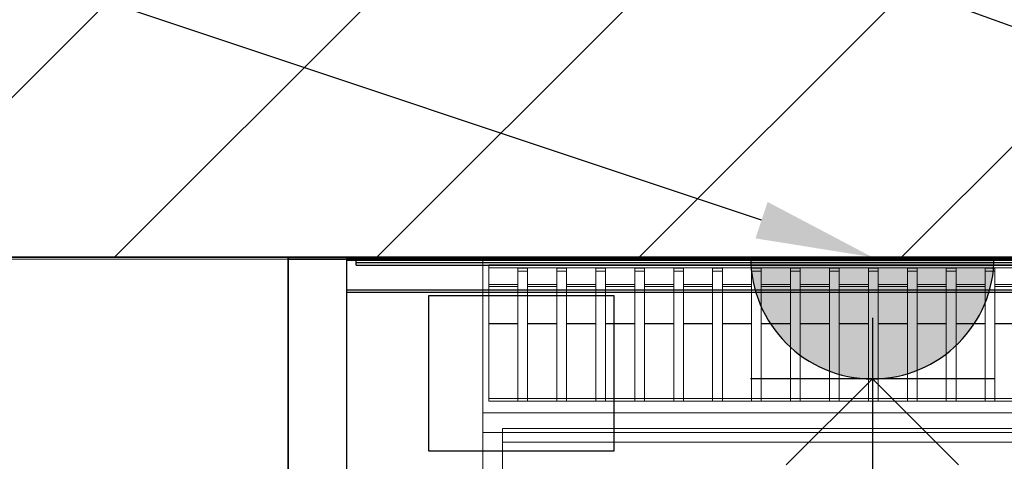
# Model space of a CAD drawing. Header units: millimetres. Extents: x -380244 to 257841, y -4400 to 11650.
# Tile 38 of 140: x 4764 to 5270, y 1475 to 1702. Entities that reach past the tile are written whole.
import ezdxf
from ezdxf import colors
from ezdxf.entities.mleader import LeaderData, LeaderLine
from ezdxf.math import Vec2, Vec3

# ---------------------------------------------------------------- set-up
doc = ezdxf.new("R2010")
doc.units = ezdxf.units.MM
for name, color, linetype in [('Equip2D', 250, 'Continuous'), ('EquipAnnot', 5, 'Continuous'), ('Обмер', 6, 'Continuous'), ('Привязки Вент', 102, 'Continuous'), ('Привязки Вода', 5, 'Continuous'), ('Привязки Электр', 1, 'Continuous'), ('Привязки Электр2', 1, 'Continuous')]:
    doc.layers.add(name, color=color, linetype=linetype)
doc.layers.add('Equip3D_hood', color=7, linetype='Continuous', transparency=0.5)
doc.styles.add('GOST прямой', font='isocpeur.ttf', dxfattribs={"height": 2.5})
doc.styles.add('Выноски', font='isocpeur.ttf', dxfattribs={"height": 2.5})
doc.styles.add('Для Розеток', font='isocpeur.ttf', dxfattribs={"width": 0.8, "height": 2.5})
doc.styles.add('Размеры', font='txt.shx', dxfattribs={"height": 2.5})
doc.dimstyles.new('Main', dxfattribs={"dimscale": 0, "dimtxt": 2.5, "dimasz": 1, "dimexe": 1.25, "dimexo": 0.625, "dimtad": 1, "dimdec": 1, "dimrnd": 0.5, "dimtxsty": 'Размеры', "dimblk": 'OBLIQUE', "dimcen": 2.5, "dimadec": 0, "dimazin": 0, "dimtfac": 1, "dimtdec": 1, "dimtmove": 1, "dimatfit": 2, "dimfxl": 1, "dimarcsym": 0})

# ---------------------------------------------------------------- blocks, each defined once
blk = doc.blocks.new('A$C1cccda70')
at = {"color": 0, "linetype": 'Continuous', "lineweight": 0}
for p, q in [((0, 0), (1390, 0)), ((1390, -1), (0, -1)), ((1390, 0), (1390, -1)), ((1390, -1), (1390, -700))]:
    blk.add_line(p, q, dxfattribs=at)
blk = doc.blocks.new('ec_131924')
at = {"layer": 'Equip2D'}
blk.add_blockref('A$C1cccda70', (0, 0), dxfattribs=at)
at = {"layer": 'EquipAnnot', "style": 'GOST прямой', "flags": 1}
for tag, p in [('НАИМЕНОВАНИЕ', (0, 0)), ('ОПИСАНИЕ', (0, -4.75)), ('РАЗМЕРЫ', (0, -9.5)), ('МОЩНОСТЬ', (0, -14.25)), ('НАПРЯЖЕНИЕ', (0, -19))]:
    blk.add_attdef(tag, p, '', height=2.5, dxfattribs=at)
at = {"layer": 'EquipAnnot', "style": 'GOST прямой'}
blk.add_attdef('НОМЕР', (699.29, -796.34), '', height=2.5, dxfattribs=at)
blk = doc.blocks.new('A$Cdcd7b8c4')
at = {"color": 0, "linetype": 'Continuous', "lineweight": 0}
for p, q in [((-122.28, 203.32), (-122.28, 203.32)), ((-122.28, 203.32), (-122.28, -446.68)), ((-122.28, 203.32), (277.72, 203.32)), ((-122.28, 123.32), (-122.28, 203.32)), ((-119.31, 199.32), (275.69, 199.32)), ((-119.31, 199.32), (-119.31, 189.32)), ((275.69, 197.78), (-119.31, 197.78)), ((-104.31, 197.65), (-99.31, 197.65)), ((-104.31, 189.32), (-104.31, 197.65)), ((-99.31, 197.65), (-99.31, 189.32)), ((-84.31, 197.65), (-79.31, 197.65)), ((-84.31, 189.32), (-84.31, 197.65)), ((-79.31, 197.65), (-79.31, 189.32)), ((-64.31, 189.32), (-64.31, 197.65)), ((-64.31, 197.65), (-59.31, 197.65)), ((-59.31, 197.65), (-59.31, 189.32)), ((-44.31, 189.32), (-44.31, 197.65)), ((-44.31, 197.65), (-39.31, 197.65)), ((-39.31, 197.65), (-39.31, 189.32)), ((-24.31, 189.32), (-24.31, 197.65)), ((-24.31, 197.65), (-19.31, 197.65)), ((-19.31, 197.65), (-19.31, 189.32)), ((-4.31, 189.32), (-4.31, 197.65)), ((-4.31, 197.65), (0.69, 197.65)), ((0.69, 197.65), (0.69, 189.32)), ((15.69, 189.32), (15.69, 197.65)), ((15.69, 197.65), (20.69, 197.65)), ((20.69, 197.65), (20.69, 189.32)), ((35.69, 189.32), (35.69, 197.65)), ((35.69, 197.65), (40.69, 197.65)), ((40.69, 197.65), (40.69, 189.32)), ((55.69, 189.32), (55.69, 197.65)), ((55.69, 197.65), (60.69, 197.65)), ((60.69, 197.65), (60.69, 189.32)), ((75.69, 189.32), (75.69, 197.65)), ((75.69, 197.65), (80.69, 197.65)), ((80.69, 197.65), (80.69, 189.32)), ((95.69, 189.32), (95.69, 197.65)), ((95.69, 197.65), (100.69, 197.65)), ((100.69, 197.65), (100.69, 189.32)), ((115.69, 189.32), (115.69, 197.65)), ((115.69, 197.65), (120.69, 197.65)), ((120.69, 197.65), (120.69, 189.32)), ((135.69, 189.32), (135.69, 197.65)), ((135.69, 197.65), (140.69, 197.65)), ((140.69, 197.65), (140.69, 189.32)), ((-99.31, 196.12), (-104.31, 196.12)), ((-79.31, 196.12), (-84.31, 196.12)), ((-59.31, 196.12), (-64.31, 196.12)), ((-39.31, 196.12), (-44.31, 196.12)), ((-19.31, 196.12), (-24.31, 196.12)), ((0.69, 196.12), (-4.31, 196.12)), ((20.69, 196.12), (15.69, 196.12)), ((40.69, 196.12), (35.69, 196.12)), ((60.69, 196.12), (55.69, 196.12)), ((80.69, 196.12), (75.69, 196.12)), ((100.69, 196.12), (95.69, 196.12)), ((120.69, 196.12), (115.69, 196.12)), ((140.69, 196.12), (135.69, 196.12)), ((-119.31, 189.32), (-119.31, 169.32)), ((-119.31, 189.32), (-104.31, 189.32)), ((-119.31, 188.32), (-104.31, 188.32)), ((-104.31, 169.32), (-104.31, 189.32)), ((-99.31, 189.32), (-99.31, 169.32)), ((-99.31, 189.32), (-84.31, 189.32)), ((-99.31, 188.32), (-84.31, 188.32)), ((-84.31, 169.32), (-84.31, 189.32)), ((-79.31, 189.32), (-64.31, 189.32)), ((-79.31, 189.32), (-79.31, 169.32)), ((-79.31, 188.32), (-64.31, 188.32)), ((-64.31, 169.32), (-64.31, 189.32)), ((-59.31, 189.32), (-44.31, 189.32)), ((-59.31, 189.32), (-59.31, 169.32)), ((-59.31, 188.32), (-44.31, 188.32)), ((-44.31, 169.32), (-44.31, 189.32)), ((-39.31, 189.32), (-24.31, 189.32)), ((-39.31, 189.32), (-39.31, 169.32)), ((-39.31, 188.32), (-24.31, 188.32)), ((-24.31, 169.32), (-24.31, 189.32)), ((-19.31, 189.32), (-4.31, 189.32)), ((-19.31, 189.32), (-19.31, 169.32)), ((-19.31, 188.32), (-4.31, 188.32)), ((-4.31, 169.32), (-4.31, 189.32)), ((0.69, 189.32), (15.69, 189.32)), ((0.69, 189.32), (0.69, 169.32)), ((0.69, 188.32), (15.69, 188.32)), ((15.69, 169.32), (15.69, 189.32)), ((20.69, 189.32), (35.69, 189.32)), ((20.69, 189.32), (20.69, 169.32)), ((20.69, 188.32), (35.69, 188.32)), ((35.69, 169.32), (35.69, 189.32)), ((40.69, 189.32), (55.69, 189.32)), ((40.69, 189.32), (40.69, 169.32)), ((40.69, 188.32), (55.69, 188.32)), ((55.69, 169.32), (55.69, 189.32)), ((60.69, 189.32), (75.69, 189.32)), ((60.69, 189.32), (60.69, 169.32)), ((60.69, 188.32), (75.69, 188.32)), ((75.69, 169.32), (75.69, 189.32)), ((80.69, 189.32), (95.69, 189.32)), ((80.69, 189.32), (80.69, 169.32)), ((80.69, 188.32), (95.69, 188.32)), ((95.69, 169.32), (95.69, 189.32)), ((100.69, 189.32), (115.69, 189.32)), ((100.69, 189.32), (100.69, 169.32)), ((100.69, 188.32), (115.69, 188.32)), ((115.69, 169.32), (115.69, 189.32)), ((120.69, 189.32), (135.69, 189.32)), ((120.69, 189.32), (120.69, 169.32)), ((120.69, 188.32), (135.69, 188.32)), ((135.69, 169.32), (135.69, 189.32)), ((140.69, 189.32), (155.69, 189.32)), ((140.69, 189.32), (140.69, 169.32)), ((140.69, 188.32), (155.69, 188.32)), ((-119.31, 169.32), (-119.31, 129.32)), ((-119.31, 169.32), (-104.31, 169.32)), ((-119.31, 169.12), (-104.31, 169.12)), ((-104.31, 129.32), (-104.31, 169.32)), ((-99.31, 169.32), (-99.31, 129.32)), ((-99.31, 169.32), (-84.31, 169.32)), ((-99.31, 169.12), (-84.31, 169.12)), ((-84.31, 129.32), (-84.31, 169.32)), ((-79.31, 169.32), (-79.31, 129.32)), ((-79.31, 169.32), (-64.31, 169.32)), ((-79.31, 169.12), (-64.31, 169.12)), ((-64.31, 129.32), (-64.31, 169.32)), ((-59.31, 169.32), (-59.31, 129.32)), ((-59.31, 169.32), (-44.31, 169.32)), ((-59.31, 169.12), (-44.31, 169.12)), ((-44.31, 129.32), (-44.31, 169.32)), ((-39.31, 169.32), (-39.31, 129.32)), ((-39.31, 169.32), (-24.31, 169.32)), ((-39.31, 169.12), (-24.31, 169.12)), ((-24.31, 129.32), (-24.31, 169.32)), ((-19.31, 169.32), (-19.31, 129.32)), ((-19.31, 169.32), (-4.31, 169.32)), ((-19.31, 169.12), (-4.31, 169.12)), ((-4.31, 129.32), (-4.31, 169.32)), ((0.69, 169.32), (0.69, 129.32)), ((0.69, 169.32), (15.69, 169.32)), ((0.69, 169.12), (15.69, 169.12)), ((15.69, 129.32), (15.69, 169.32)), ((20.69, 169.32), (20.69, 129.32)), ((20.69, 169.32), (35.69, 169.32)), ((20.69, 169.12), (35.69, 169.12)), ((35.69, 129.32), (35.69, 169.32)), ((40.69, 169.32), (40.69, 129.32)), ((40.69, 169.32), (55.69, 169.32)), ((40.69, 169.12), (55.69, 169.12)), ((55.69, 129.32), (55.69, 169.32)), ((60.69, 169.32), (60.69, 129.32)), ((60.69, 169.32), (75.69, 169.32)), ((60.69, 169.12), (75.69, 169.12)), ((75.69, 129.32), (75.69, 169.32)), ((80.69, 169.32), (80.69, 129.32)), ((80.69, 169.32), (95.69, 169.32)), ((80.69, 169.12), (95.69, 169.12)), ((95.69, 129.32), (95.69, 169.32)), ((100.69, 169.32), (100.69, 129.32)), ((100.69, 169.32), (115.69, 169.32)), ((100.69, 169.12), (115.69, 169.12)), ((115.69, 129.32), (115.69, 169.32)), ((120.69, 169.32), (120.69, 129.32)), ((120.69, 169.32), (135.69, 169.32)), ((120.69, 169.12), (135.69, 169.12)), ((135.69, 129.32), (135.69, 169.32)), ((140.69, 169.32), (140.69, 129.32)), ((140.69, 169.32), (155.69, 169.32)), ((140.69, 169.12), (155.69, 169.12)), ((-119.31, 130.72), (-104.31, 130.72)), ((-119.31, 129.32), (-104.31, 129.32)), ((-104.31, 130.72), (-99.31, 130.72)), ((-99.31, 129.32), (-104.31, 129.32)), ((-99.31, 130.72), (-84.31, 130.72)), ((-99.31, 129.32), (-84.31, 129.32)), ((-84.31, 130.72), (-79.31, 130.72)), ((-79.31, 129.32), (-84.31, 129.32)), ((-79.31, 130.72), (-64.31, 130.72)), ((-79.31, 129.32), (-64.31, 129.32)), ((-64.31, 130.72), (-59.31, 130.72)), ((-59.31, 129.32), (-64.31, 129.32)), ((-59.31, 130.72), (-44.31, 130.72)), ((-59.31, 129.32), (-44.31, 129.32)), ((-44.31, 130.72), (-39.31, 130.72)), ((-39.31, 129.32), (-44.31, 129.32)), ((-39.31, 130.72), (-24.31, 130.72)), ((-39.31, 129.32), (-24.31, 129.32)), ((-24.31, 130.72), (-19.31, 130.72)), ((-19.31, 129.32), (-24.31, 129.32)), ((-19.31, 130.72), (-4.31, 130.72)), ((-19.31, 129.32), (-4.31, 129.32)), ((-4.31, 130.72), (0.69, 130.72)), ((0.69, 129.32), (-4.31, 129.32)), ((0.69, 130.72), (15.69, 130.72)), ((0.69, 129.32), (15.69, 129.32)), ((15.69, 130.72), (20.69, 130.72)), ((20.69, 129.32), (15.69, 129.32)), ((20.69, 130.72), (35.69, 130.72)), ((20.69, 129.32), (35.69, 129.32)), ((35.69, 130.72), (40.69, 130.72)), ((40.69, 129.32), (35.69, 129.32)), ((40.69, 130.72), (55.69, 130.72)), ((40.69, 129.32), (55.69, 129.32)), ((55.69, 130.72), (60.69, 130.72)), ((60.69, 129.32), (55.69, 129.32)), ((60.69, 130.72), (75.69, 130.72)), ((60.69, 129.32), (75.69, 129.32)), ((75.69, 130.72), (80.69, 130.72)), ((80.69, 129.32), (75.69, 129.32)), ((80.69, 130.72), (95.69, 130.72)), ((80.69, 129.32), (95.69, 129.32)), ((95.69, 130.72), (100.69, 130.72)), ((100.69, 129.32), (95.69, 129.32)), ((100.69, 130.72), (115.69, 130.72)), ((100.69, 129.32), (115.69, 129.32)), ((115.69, 130.72), (120.69, 130.72)), ((120.69, 129.32), (115.69, 129.32)), ((120.69, 130.72), (135.69, 130.72)), ((120.69, 129.32), (135.69, 129.32)), ((135.69, 130.72), (140.69, 130.72)), ((140.69, 129.32), (135.69, 129.32)), ((140.69, 130.72), (155.69, 130.72)), ((140.69, 129.32), (155.69, 129.32)), ((-122.28, 123.32), (277.72, 123.32)), ((-122.28, 113.32), (-122.28, 123.32)), ((-122.28, 113.32), (-112.28, 113.32)), ((-122.28, -476.68), (-122.28, 113.32)), ((267.72, 115.39), (-112.28, 115.39)), ((-112.28, 115.39), (-112.28, 87.1)), ((-112.28, 113.32), (267.72, 113.32)), ((-112.28, 108.32), (267.72, 108.32)), ((-112.28, 108.32), (267.72, 108.32))]:
    blk.add_line(p, q, dxfattribs=at)
blk = doc.blocks.new('Фритюр 2 ванны APFE-47_2P_PL')
at = {"layer": 'Equip2D'}
blk.add_blockref('A$Cdcd7b8c4', (122.28, -203.32, 0), dxfattribs=at)
at = {"layer": 'EquipAnnot', "style": 'GOST прямой', "flags": 1}
for tag, p in [('НАИМЕНОВАНИЕ', (0, 0)), ('ОПИСАНИЕ', (0, -237.5)), ('РАЗМЕРЫ', (0, -475)), ('МОЩНОСТЬ', (0, -712.5)), ('НАПРЯЖЕНИЕ', (0, -950)), ('ВЕС', (0, -1187.5))]:
    blk.add_attdef(tag, p, '', height=125, dxfattribs=at)
at = {"layer": 'EquipAnnot', "style": 'GOST прямой'}
blk.add_attdef('НОМЕР', (85.1, -909.49), '', height=125, dxfattribs=at)
blk = doc.blocks.new('Кайман1000х800пристен')
at = {"layer": 'Equip2D', "color": 3}
blk.add_lwpolyline([(0, 0), (1000, 0), (1000, -800), (0, -800)], close=True, dxfattribs=at)
at = {"layer": 'Equip3D_hood'}
for p, q in [((0, 0, 2435.7), (30, 0, 2435.7)), ((0, 0, 2435.7), (0, -1, 2435.7)), ((0, 0, 1935.7), (0, 0, 2435.7)), ((0, -1, 1935.7), (0, 0, 1935.7)), ((1000, 0, 1935.7), (0, 0, 1935.7)), ((30, 0, 1936.5), (30, -1, 1936.5)), ((30, 0, 1936.5), (30, 0, 2435.7)), ((30, 0, 2435.7), (30, -1, 2435.7)), ((30, 0, 1936.5), (970, 0, 1936.5)), ((35, -3, 2408.3), (35, 0, 2405.3)), ((35, 0, 2405.3), (35, 0, 2383.3)), ((35, 0, 2383.3), (35, -1.2, 2383.3)), ((35, 0, 2383.3), (965, 0, 2383.3)), ((965, 0, 2405.3), (35, 0, 2405.3)), ((30, -1, 2435.7), (0, -1, 2435.7)), ((0, -1, 2435.7), (0, -1, 1935.7)), ((0, -1, 1935.7), (1000, -1, 1935.7)), ((0, -1, 2435.7), (0, -1, 1935.7)), ((0, -156.65, 1935.7), (0, -1, 1935.7)), ((0, -1, 2435.7), (0, -800, 2435.7)), ((1000, -1, 2435.7), (0, -1, 2435.7)), ((1000, -1, 1935.7), (0, -1, 1935.7)), ((30, -0.4, 1937.71), (30, -1, 1937.71)), ((30, -0.4, 1937.71), (30, -0.4, 1936.51)), ((30, -0.4, 1936.51), (30, -1, 1936.51)), ((970, -0.4, 1936.51), (30, -0.4, 1936.51)), ((30, -0.4, 1937.71), (970, -0.4, 1937.71)), ((30, -1, 1936.5), (30, -1, 1936.51)), ((30, -1, 1937.71), (30, -1, 2435.7)), ((30, -1, 1936.51), (970, -1, 1936.51)), ((970, -1, 1937.71), (30, -1, 1937.71)), ((970, -1, 1936.5), (30, -1, 1936.5)), ((30, -1, 1937.71), (30, -1, 2419.5)), ((30, -1, 2419.5), (30, -1.8, 2419.5)), ((30, -1, 1937.71), (30, -17, 1937.71)), ((30, -1, 1936.5), (30, -1, 1936.51)), ((30, -1, 1936.51), (30, -18.2, 1936.51)), ((30, -1, 1936.5), (30, -110.7, 1936.5)), ((970, -1, 1937.71), (30, -1, 1937.71)), ((970, -1, 1936.51), (30, -1, 1936.51)), ((970, -1, 2419.5), (30, -1, 2419.5)), ((970, -1, 1936.5), (30, -1, 1936.5)), ((30, -1.8, 2419.5), (30, -1.8, 2434.9)), ((30, -1.8, 2434.9), (30, -17, 2434.9)), ((970, -1.8, 2434.9), (30, -1.8, 2434.9)), ((970, -1.8, 2419.5), (30, -1.8, 2419.5)), ((35, -1.2, 2404.8), (35, -1.2, 2383.3)), ((35, -4.2, 2407.8), (35, -1.2, 2404.8)), ((35, -1.2, 2404.8), (965, -1.2, 2404.8)), ((35, -1.2, 2383.3), (965, -1.2, 2383.3)), ((35, -4.2, 2433.3), (35, -3, 2433.3)), ((35, -3, 2433.3), (35, -3, 2408.3)), ((965, -3, 2408.3), (35, -3, 2408.3)), ((965, -3, 2433.3), (35, -3, 2433.3)), ((35, -4.2, 2433.3), (35, -4.2, 2407.8)), ((35, -4.2, 2407.8), (965, -4.2, 2407.8)), ((35, -4.2, 2433.3), (965, -4.2, 2433.3)), ((30, -17, 1937.71), (30, -17, 2434.9)), ((970, -17, 1937.71), (30, -17, 1937.71)), ((970, -17, 2434.9), (30, -17, 2434.9)), ((30, -18.2, 1936.51), (30, -18.2, 2434.9)), ((30, -18.2, 2434.9), (30, -450.2, 2434.9)), ((970, -18.2, 1936.51), (30, -18.2, 1936.51)), ((970, -18.2, 2434.9), (30, -18.2, 2434.9)), ((72.3, -19.7, 1935.7), (167.3, -19.7, 1935.7)), ((72.3, -99.7, 1935.7), (72.3, -19.7, 1935.7)), ((72.3, -19.7, 1900), (167.3, -19.7, 1900)), ((72.3, -19.7, 1900), (72.3, -19.7, 1935.7)), ((72.3, -99.7, 1900), (72.3, -19.7, 1900)), ((167.3, -19.7, 1935.7), (167.3, -99.7, 1935.7)), ((167.3, -19.7, 1900), (167.3, -19.7, 1935.7)), ((167.3, -19.7, 1900), (167.3, -99.7, 1900)), ((167.3, -99.7, 1935.7), (72.3, -99.7, 1935.7)), ((72.3, -99.7, 1900), (72.3, -99.7, 1935.7)), ((167.3, -99.7, 1900), (72.3, -99.7, 1900)), ((167.3, -99.7, 1900), (167.3, -99.7, 1935.7))]:
    blk.add_line(p, q, dxfattribs=at)
at = {"layer": 'Equip3D_hood', "extrusion": (6.12323e-17, 1, -6.84228e-49)}
for centre in [(-47.5, 2395.3), (-272.5, 2395.3)]:
    blk.add_circle(centre, 2.1, dxfattribs=at)
at = {"layer": 'Equip3D_hood', "extrusion": (-6.12323e-17, -1, 1.2232e-16)}
for centre in [(47.5, 2395.3, 1.2), (272.5, 2395.3, 1.2)]:
    blk.add_circle(centre, 2.1, dxfattribs=at)
at = {"layer": 'EquipAnnot', "style": 'GOST прямой', "flags": 1}
for tag, p, height in [('НАПРЯЖЕНИЕ', (0, -14.01), 125), ('НАИМЕНОВАНИЕ', (0, 0), 2.5), ('ОПИСАНИЕ', (0, -4.75), 2.5), ('РАЗМЕРЫ', (0, -9.5), 2.5), ('МОЩНОСТЬ', (0, -18.76), 2.5)]:
    blk.add_attdef(tag, p, '', height=height, dxfattribs=at)
at = {"layer": 'EquipAnnot', "style": 'GOST прямой'}
blk.add_attdef('НОМЕР', (453.04, -928.15), '', height=2.5, dxfattribs=at)
blk = doc.blocks.new('Роз_3пол_земля_открытая_IP44_1-100')
h = blk.add_hatch(color=256)
h.dxf.hatch_style = 1
h.paths.add_polyline_path([(-62.5, 0), (62.5, 0, 1)])
for q in [(-44.19, 106.69), (44.19, 106.69)]:
    blk.add_line((0, 62.5), q)
for points in [[(0, 62.5), (0, 125)], [(-62.5, 62.5), (62.5, 62.5)], [(-62.5, 0), (62.5, 0)]]:
    blk.add_lwpolyline(points)
blk.add_arc((0, 0), 62.5, 0, 180)
at = {"style": 'Для Розеток', "width": 0.8}
blk.add_attdef('КОЛ_РОЗЕТОК', (62.5, 62.5), '', height=62.5, dxfattribs=at)
blk = doc.blocks.new('_Oblique')
at = {"color": 0, "linetype": 'ByBlock', "lineweight": -2}
blk.add_line((-0.5, -0.5), (0.5, 0.5), dxfattribs=at)
blk = doc.blocks.new('*D326')
at = {"layer": 'Defpoints', "color": 0, "transparency": 16777216}
for p in [(4312, 1579), (5202, 1580, 0), (5202, 533.19)]:
    blk.add_point(p, dxfattribs=at)
at = {"layer": 'Привязки Электр', "color": 0, "lineweight": -2, "transparency": 16777216}
for p, q in [((4312, 1547.75), (4312, 470.69)), ((5202, 1548.75), (5202, 470.69)), ((4312, 533.19), (5202, 533.19))]:
    blk.add_line(p, q, dxfattribs=at)
at = {"layer": 'Привязки Электр', "color": 0, "lineweight": -2, "transparency": 16777216, "xscale": 50, "yscale": 50, "zscale": 50, "rotation": 180}
blk.add_blockref('_Oblique', (4312, 533.19), dxfattribs=at)
at = {"layer": 'Привязки Электр', "color": 0, "lineweight": -2, "transparency": 16777216, "xscale": 50, "yscale": 50, "zscale": 50}
blk.add_blockref('_Oblique', (5202, 533.19), dxfattribs=at)
at = {"layer": 'Привязки Электр', "color": 0, "transparency": 16777216, "insert": (4757, 626.94), "char_height": 125, "attachment_point": 5, "style": 'Размеры'}
blk.add_mtext('890', dxfattribs=at)
blk = doc.blocks.new('*D327')
at = {"layer": 'Defpoints', "color": 0, "transparency": 16777216}
for p in [(5202, 1580, 0), (5602, 1580), (5602, 533.19)]:
    blk.add_point(p, dxfattribs=at)
at = {"layer": 'Привязки Электр', "color": 0, "lineweight": -2, "transparency": 16777216}
for p, q in [((5202, 1548.75), (5202, 470.69)), ((5602, 1548.75), (5602, 470.69)), ((5202, 533.19), (5602, 533.19))]:
    blk.add_line(p, q, dxfattribs=at)
at = {"layer": 'Привязки Электр', "color": 0, "lineweight": -2, "transparency": 16777216, "xscale": 50, "yscale": 50, "zscale": 50, "rotation": 180}
blk.add_blockref('_Oblique', (5202, 533.19), dxfattribs=at)
at = {"layer": 'Привязки Электр', "color": 0, "lineweight": -2, "transparency": 16777216, "xscale": 50, "yscale": 50, "zscale": 50}
blk.add_blockref('_Oblique', (5602, 533.19), dxfattribs=at)
at = {"layer": 'Привязки Электр', "color": 0, "transparency": 16777216, "insert": (5402, 626.94), "char_height": 125, "attachment_point": 5, "style": 'Размеры'}
blk.add_mtext('400', dxfattribs=at)
blk = doc.blocks.new('*D422')
at = {"layer": 'Defpoints', "color": 0, "transparency": 16777216}
for p in [(3609.49, 1579), (4902, 1579), (4902, 408.01)]:
    blk.add_point(p, dxfattribs=at)
at = {"layer": 'Привязки Вент', "color": 0, "lineweight": -2, "transparency": 16777216}
for p, q in [((3609.49, 1547.75), (3609.49, 345.51)), ((4902, 1547.75), (4902, 345.51)), ((3609.49, 408.01), (4902, 408.01))]:
    blk.add_line(p, q, dxfattribs=at)
at = {"layer": 'Привязки Вент', "color": 0, "lineweight": -2, "transparency": 16777216, "xscale": 50, "yscale": 50, "zscale": 50, "rotation": 180}
blk.add_blockref('_Oblique', (3609.49, 408.01), dxfattribs=at)
at = {"layer": 'Привязки Вент', "color": 0, "lineweight": -2, "transparency": 16777216, "xscale": 50, "yscale": 50, "zscale": 50}
blk.add_blockref('_Oblique', (4902, 408.01), dxfattribs=at)
at = {"layer": 'Привязки Вент', "color": 0, "transparency": 16777216, "insert": (4255.75, 512.18), "char_height": 125, "attachment_point": 5, "style": 'Размеры'}
blk.add_mtext('1292,5', dxfattribs=at)
blk = doc.blocks.new('*D423')
at = {"layer": 'Defpoints', "color": 0, "transparency": 16777216}
for p in [(4902, 1579), (5902, 780), (5902, 408.01)]:
    blk.add_point(p, dxfattribs=at)
at = {"layer": 'Привязки Вент', "color": 0, "lineweight": -2, "transparency": 16777216}
for p, q in [((4902, 1547.75), (4902, 345.51)), ((5902, 748.75), (5902, 345.51)), ((4902, 408.01), (5902, 408.01))]:
    blk.add_line(p, q, dxfattribs=at)
at = {"layer": 'Привязки Вент', "color": 0, "lineweight": -2, "transparency": 16777216, "xscale": 50, "yscale": 50, "zscale": 50, "rotation": 180}
blk.add_blockref('_Oblique', (4902, 408.01), dxfattribs=at)
at = {"layer": 'Привязки Вент', "color": 0, "lineweight": -2, "transparency": 16777216, "xscale": 50, "yscale": 50, "zscale": 50}
blk.add_blockref('_Oblique', (5902, 408.01), dxfattribs=at)
at = {"layer": 'Привязки Вент', "color": 0, "transparency": 16777216, "insert": (5402, 501.76), "char_height": 125, "attachment_point": 5, "style": 'Размеры'}
blk.add_mtext('1000', dxfattribs=at)
blk = doc.blocks.new('*D471')
at = {"layer": 'Defpoints', "color": 0, "transparency": 16777216}
for p in [(3612, 1730), (5300, 1730), (5300, 1272.49)]:
    blk.add_point(p, dxfattribs=at)
at = {"layer": 'Обмер', "color": 0, "lineweight": -2, "transparency": 16777216}
for p, q in [((3612, 1698.75), (3612, 1209.99)), ((5300, 1698.75), (5300, 1209.99)), ((3612, 1272.49), (5300, 1272.49))]:
    blk.add_line(p, q, dxfattribs=at)
at = {"layer": 'Обмер', "color": 0, "lineweight": -2, "transparency": 16777216, "xscale": 50, "yscale": 50, "zscale": 50, "rotation": 180}
blk.add_blockref('_Oblique', (3612, 1272.49), dxfattribs=at)
at = {"layer": 'Обмер', "color": 0, "lineweight": -2, "transparency": 16777216, "xscale": 50, "yscale": 50, "zscale": 50}
blk.add_blockref('_Oblique', (5300, 1272.49), dxfattribs=at)
at = {"layer": 'Обмер', "color": 0, "transparency": 16777216, "insert": (4456, 1366.24), "char_height": 125, "attachment_point": 5, "style": 'Размеры'}
blk.add_mtext('1688', dxfattribs=at)

msp = doc.modelspace()

# ---------------------------------------------------------------- hatches: boundary and pattern name
h = msp.add_hatch()
h.set_pattern_fill('ANSI31', color=256, scale=30)
h.paths.add_polyline_path([(3612, 1730), (8250, 1730), (8250, 1580), (3612, 1580)])

# ---------------------------------------------------------------- linework, layer by layer
msp.add_lwpolyline([(3612, 1730), (8250, 1730), (8250, 1580), (3612, 1580)], close=True)
at = {"layer": 'Обмер'}
msp.add_lwpolyline([(3612, 1580), (12850, 1580), (12850, 580), (13000, 580), (13000, -1312), (3612, -1312), (3612, -1012), (1612, -1012), (1612, -312), (3612, -312)], close=True, dxfattribs=at)

# ---------------------------------------------------------------- block references
for name, p in [('ec_131924', (3612, 1580)), ('Кайман1000х800пристен', (4902, 1580)), ('Фритюр 2 ванны APFE-47_2P_PL', (5002, 1580))]:
    msp.add_blockref(name, p)
at = {"layer": 'Привязки Электр', "rotation": 180}
msp.add_blockref('Роз_3пол_земля_открытая_IP44_1-100', (5202, 1580, 0), dxfattribs=at)

# ---------------------------------------------------------------- dimensions: what is measured, and where the dimension line sits
at = {"layer": 'Обмер'}
dim = msp.add_linear_dim(base=(5300, 1272.49), p1=(3612, 1730), p2=(5300, 1730), dimstyle='Main', dxfattribs=at)
dim.commit()
dim.dimension.update_dxf_attribs({"geometry": '*D471', "text_midpoint": (4456, 1366.24)})
at = {"layer": 'Привязки Вент'}
for base, p1, p2, picture, middle in [((4902, 408.01), (3609.49, 1579), (4902, 1579), '*D422', (4255.75, 512.18)), ((5902, 408.01), (4902, 1579), (5902, 780), '*D423', (5402, 501.76))]:
    dim = msp.add_linear_dim(base=base, p1=p1, p2=p2, dimstyle='Main', dxfattribs=at)
    dim.commit()
    dim.dimension.update_dxf_attribs({"geometry": picture, "text_midpoint": middle})
at = {"layer": 'Привязки Электр'}
for base, p1, p2, picture, middle in [((5202, 533.19), (4312, 1579), (5202, 1580, 0), '*D326', (4757, 626.94)), ((5602, 533.19), (5202, 1580, 0), (5602, 1580), '*D327', (5402, 626.94))]:
    dim = msp.add_linear_dim(base=base, p1=p1, p2=p2, dimstyle='Main', dxfattribs=at)
    dim.commit()
    dim.dimension.update_dxf_attribs({"geometry": picture, "text_midpoint": middle})

# ---------------------------------------------------------------- leaders
at = {"layer": 'Привязки Вент'}
ml = msp.add_multileader_mtext('Standard', dxfattribs=at)
ml.set_content('{\\C256;Зонт вытяжной пристенный, вытяжка пароконвектомата.\\PРасчет делает инженер ОВиК, врезка по месту.\\PВысота монтажа - см. приложение к листу "расстановка"}', color=256, style='Выноски')
ml.set_leader_properties()
ml.build(insert=Vec2(0, 0))
ml.multileader.update_dxf_attribs({"text_left_attachment_type": 6, "text_right_attachment_type": 6, "arrow_head_size": 60, "scale": 50})
ctx = ml.context
ctx.base_point, ctx.scale, ctx.char_height, ctx.arrow_head_size, ctx.landing_gap_size, ctx.plane_origin = Vec3(-2036.48, 3349.6), 50, 125, 60, 100, Vec3(5450, 4830)
ctx.left_attachment, ctx.right_attachment, ctx.text_align_type = 6, 6, 2
notes = []
notes.append((ctx, [(0, (1, 1, 0), (3226.02, 3349.6), (-1, 0), 400, [(0, [(5450, 4830)], 0, [])])]))
ctx.mtext.insert, ctx.mtext.alignment, ctx.mtext.flow_direction = Vec3(2726.02, 3512.1), 3, 5
ml = msp.add_multileader_mtext('Standard', dxfattribs=at)
ml.set_content('{\\C256;Зонт вытяжной пристенный, вытяжка фритюрниц.\\PРасчет делает инженер ОВиК, врезка по месту.\\PВысота монтажа - см. приложение к листу "расстановка"}', color=256, style='Выноски')
ml.set_leader_properties()
ml.build(insert=Vec2(0, 0))
ml.multileader.update_dxf_attribs({"text_left_attachment_type": 6, "text_right_attachment_type": 6, "arrow_head_size": 60, "scale": 50})
ctx = ml.context
ctx.base_point, ctx.scale, ctx.char_height, ctx.arrow_head_size, ctx.landing_gap_size, ctx.plane_origin = Vec3(-2036.48, 2049.34), 50, 125, 60, 100, Vec3(5402, 780)
ctx.left_attachment, ctx.right_attachment, ctx.text_align_type = 6, 6, 2
notes.append((ctx, [(0, (1, 1, 0), (3226.02, 2049.34), (-1, 0), 400, [(0, [(5402, 780)], 0, [])])]))
ctx.mtext.insert, ctx.mtext.alignment, ctx.mtext.flow_direction = Vec3(2726.02, 2211.84), 3, 5
at = {"layer": 'Привязки Вода'}
ml = msp.add_multileader_mtext('Standard', dxfattribs=at)
ml.set_content('{\\C256;х.в.1/2" h=300 из стены, вентиль. \\PК h=50, d=50мм из стены.}', color=256, style='Выноски')
ml.set_leader_properties()
ml.build(insert=Vec2(0, 0))
ml.multileader.update_dxf_attribs({"text_left_attachment_type": 6, "text_right_attachment_type": 6, "arrow_head_size": 60, "scale": 50})
ctx = ml.context
ctx.base_point, ctx.scale, ctx.char_height, ctx.arrow_head_size, ctx.landing_gap_size, ctx.plane_origin = Vec3(-228.22, 3527.85), 50, 125, 60, 100, Vec3(5450, 4630)
ctx.left_attachment, ctx.right_attachment, ctx.text_align_type = 6, 6, 2
notes.append((ctx, [(0, (1, 1, 0), (2996.78, 3527.85), (-1, 0), 400, [(0, [(5450, 4630)], 0, [])])]))
ctx.mtext.insert, ctx.mtext.alignment, ctx.mtext.flow_direction = Vec3(2496.78, 3677.85), 3, 5
at = {"layer": 'Привязки Электр'}
ml = msp.add_multileader_mtext('Standard', dxfattribs=at)
ml.set_content('Э1Ф 220 2,5кВт розетка h=1400, поз.31\\PЭ1Ф 220 1,5кВт розетка h=1400, поз.32', color=256, style='Выноски')
ml.set_leader_properties()
ml.build(insert=Vec2(0, 0))
ml.multileader.update_dxf_attribs({"text_left_attachment_type": 6, "text_right_attachment_type": 6, "arrow_head_size": 60, "scale": 50})
ctx = ml.context
ctx.base_point, ctx.scale, ctx.char_height, ctx.arrow_head_size, ctx.landing_gap_size, ctx.plane_origin = Vec3(-1064.92, 4515.33), 50, 125, 60, 100, Vec3(7500, 1580)
ctx.left_attachment, ctx.right_attachment, ctx.text_align_type = 6, 6, 2
notes.append((ctx, [(0, (1, 1, 0), (2597.58, 4515.33), (-1, 0), 400, [(0, [(7500, 1580)], 0, [])])]))
ctx.mtext.insert, ctx.mtext.width, ctx.mtext.alignment, ctx.mtext.flow_direction = Vec3(2097.58, 4677.83), 4126.6169, 3, 5
ml = msp.add_multileader_mtext('Standard', dxfattribs=at)
ml.set_content('Э3Ф 380 9кВт розетка h=50, поз.29', color=256, style='Выноски')
ml.set_leader_properties()
ml.build(insert=Vec2(0, 0))
ml.multileader.update_dxf_attribs({"text_left_attachment_type": 6, "text_right_attachment_type": 6, "arrow_head_size": 60, "scale": 50})
ctx = ml.context
ctx.base_point, ctx.scale, ctx.char_height, ctx.arrow_head_size, ctx.landing_gap_size, ctx.plane_origin = Vec3(-821.17, 2664.49), 50, 125, 60, 100, Vec3(5602, 1580)
ctx.left_attachment, ctx.right_attachment, ctx.text_align_type = 6, 6, 2
notes.append((ctx, [(0, (1, 1, 0), (2597.58, 2664.49), (-1, 0), 400, [(0, [(5602, 1580)], 0, [])])]))
ctx.mtext.insert, ctx.mtext.alignment, ctx.mtext.flow_direction = Vec3(2097.58, 2826.99), 3, 5
ml = msp.add_multileader_mtext('Standard', dxfattribs=at)
ml.set_content('Э3Ф 380 10,5кВт розетка h=50, поз.28', color=256, style='Выноски')
ml.set_leader_properties()
ml.build(insert=Vec2(0, 0))
ml.multileader.update_dxf_attribs({"text_left_attachment_type": 6, "text_right_attachment_type": 6, "arrow_head_size": 60, "scale": 50})
ctx = ml.context
ctx.base_point, ctx.scale, ctx.char_height, ctx.arrow_head_size, ctx.landing_gap_size, ctx.plane_origin = Vec3(-1014.92, 2449.06, 0), 50, 125, 60, 100, Vec3(5202, 1580, 0)
ctx.left_attachment, ctx.right_attachment, ctx.text_align_type = 6, 6, 2
notes.append((ctx, [(0, (1, 1, 0), (2597.58, 2449.06, 0), (-1, 0), 400, [(0, [(5202, 1580, 0)], 0, [])])]))
ctx.mtext.insert, ctx.mtext.alignment, ctx.mtext.flow_direction = Vec3(2097.58, 2611.56, 0), 3, 5
ml = msp.add_multileader_mtext('Standard', dxfattribs=at)
ml.set_content('2х Э1Ф 220 0,3кВт розетка, монтаж по месту поз.38.1, 39', color=256, style='Выноски')
ml.set_leader_properties()
ml.build(insert=Vec2(0, 0))
ml.multileader.update_dxf_attribs({"text_left_attachment_type": 6, "text_right_attachment_type": 6, "arrow_head_size": 60, "scale": 50})
ctx = ml.context
ctx.base_point, ctx.scale, ctx.char_height, ctx.arrow_head_size, ctx.landing_gap_size, ctx.plane_origin = Vec3(-2608.67, 1534.17), 50, 125, 60, 100, Vec3(8300, -1112)
ctx.left_attachment, ctx.right_attachment, ctx.text_align_type = 6, 6, 2
notes.append((ctx, [(1, (1, 1, 0), (2597.58, 1534.17), (-1, 0), 400, [(0, [(8300, -1112)], 0, [])])]))
ctx.mtext.insert, ctx.mtext.alignment, ctx.mtext.flow_direction = Vec3(2097.58, 1696.67), 3, 5
at = {"layer": 'Привязки Электр2'}
ml = msp.add_multileader_mtext('Standard', dxfattribs=at)
ml.set_content('{\\C256;Э1Ф 220 0,2кВт кабель из потолка L=2000 \\P(включение подсветки на корпусе зонта). поз.29.1}', color=256, style='Выноски')
ml.set_leader_properties()
ml.build(insert=Vec2(0, 0))
ml.multileader.update_dxf_attribs({"text_left_attachment_type": 6, "text_right_attachment_type": 6, "arrow_head_size": 60, "scale": 50})
ctx = ml.context
ctx.base_point, ctx.scale, ctx.char_height, ctx.arrow_head_size, ctx.landing_gap_size, ctx.plane_origin = Vec3(-1921.17, 2328.44), 50, 125, 60, 100, Vec3(5402, 1180)
ctx.left_attachment, ctx.right_attachment, ctx.text_align_type = 6, 6, 2
notes.append((ctx, [(0, (1, 1, 0), (2597.58, 2328.44), (-1, 0), 400, [(0, [(5402, 1180)], 0, [])])]))
ctx.mtext.insert, ctx.mtext.alignment, ctx.mtext.flow_direction = Vec3(2097.58, 2490.94), 3, 5
at = {"layer": 'Привязки Электр2', "color": 6}
ml = msp.add_multileader_mtext('Standard', dxfattribs=at)
ml.set_content('3х Э1Ф 220 0,4кВт розетка, монтаж по месту\\PРезерв.', color=6, style='Выноски')
ml.set_leader_properties()
ml.build(insert=Vec2(0, 0))
ml.multileader.update_dxf_attribs({"text_left_attachment_type": 6, "text_right_attachment_type": 6, "arrow_head_size": 60, "scale": 50})
ctx = ml.context
ctx.base_point, ctx.scale, ctx.char_height, ctx.arrow_head_size, ctx.landing_gap_size, ctx.plane_origin = Vec3(-1683.67, 1668.21), 50, 125, 60, 100, Vec3(8050, -1112)
ctx.left_attachment, ctx.right_attachment, ctx.text_align_type = 6, 6, 2
notes.append((ctx, [(1, (1, 1, 0), (2597.58, 1668.21), (-1, 0), 400, [(0, [(8050, -1112)], 0, [])])]))
ctx.mtext.insert, ctx.mtext.width, ctx.mtext.alignment, ctx.mtext.flow_direction = Vec3(2097.58, 1830.71), 3968.4197, 3, 5
for ctx, leaders in notes:
    for number, flags, end, landing, length, lines in leaders:
        leader = LeaderData()
        leader.index, (leader.has_last_leader_line, leader.has_dogleg_vector, leader.attachment_direction) = number, flags
        leader.last_leader_point, leader.dogleg_vector, leader.dogleg_length = Vec3(end), Vec3(landing), length
        for number, points, colour, breaks in lines:
            line = LeaderLine()
            line.index, line.vertices, line.color, line.breaks = number, Vec3.list(points), colors.encode_raw_color(colour), breaks
            leader.lines.append(line)
        ctx.leaders.append(leader)

doc.saveas('drawing.dxf')
